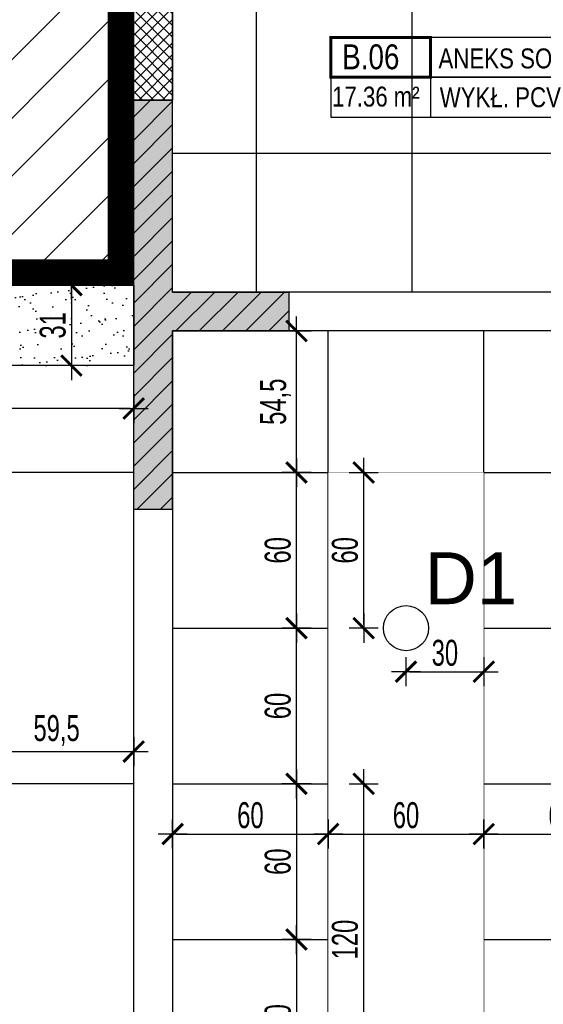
# Model space of a CAD drawing. Header units: millimetres. Extents: x 99331 to 130831, y -7610 to 25890.
# Tile 21 of 101: x 127648 to 127850, y 4120 to 4500. Entities that reach past the tile are written whole.
import ezdxf
from ezdxf.enums import TextEntityAlignment as Align

# ---------------------------------------------------------------- set-up
doc = ezdxf.new("R2010")
doc.units = ezdxf.units.MM
doc.set_wipeout_variables(frame=1)
doc.linetypes.add('DASHED', pattern=[0.75, 0.5, -0.25])
doc.layers.get('DEFPOINTS').update_dxf_attribs({"lineweight": 9})
for name, color, linetype in [('_HSA_HATCH_WYPEŁNIENIA_PRZEGRÓD', 205, 'Continuous'), ('_HSA_OPIS', 43, 'Continuous'), ('_HSA_OŚWIETLENIE', 53, 'Continuous'), ('_HSA_SUFITY_HATCH', 161, 'Continuous'), ('_HSA_SUFITY_OBRYS', 220, 'Continuous'), ('_HSA_SUFITY_PODZIAŁ', 142, 'Continuous'), ('_HSA_WYM_50', 141, 'Continuous'), ('_HSA_ZAKRES_OPRACOWANIA', 213, 'Continuous'), ('_HSA_ŚCIANY_DZIAŁOWE', 6, 'Continuous'), ('_HSA_ŚCIANY_KONSTRUKCYJNE', 3, 'Continuous')]:
    doc.layers.add(name, color=color, linetype=linetype)
doc.layers.add('_HSA_ZAKRES_OPRACOWANIA_HATCH', color=31, linetype='Continuous', transparency=0.5)
doc.styles.add('Arial', font='Arial.ttf')
doc.styles.add('ARIAL_50', font='Arial Narrow.ttf', dxfattribs={"width": 0.8, "height": 10})
doc.styles.get("Standard").update_dxf_attribs({"font": 'Arial.ttf'})
doc.dimstyles.new('WYM_WEWN_50', dxfattribs={"dimscale": 0.7, "dimtxt": 10, "dimasz": 2, "dimexe": 10, "dimexo": 0, "dimgap": 3, "dimtad": 1, "dimdec": 1, "dimrnd": 1e-05, "dimtxsty": 'ARIAL_50', "dimblk": 'Wym-03', "dimcen": 0, "dimdle": 10, "dimse1": 1, "dimse2": 1, "dimclrt": 256, "dimazin": 2, "dimtfac": 1, "dimtdec": 1, "dimtix": 1, "dimtmove": 2, "dimatfit": 0, "dimfxl": 1, "dimtolj": 1, "dimtzin": 0, "dimarcsym": 0})

# ---------------------------------------------------------------- blocks, each defined once
blk = doc.blocks.new('*U7')
blk.add_line((1, 0.4), (1, -0.4))
at = {"const_width": 0.03}
blk.add_lwpolyline([(0, 0), (1, 0), (1, 0.4), (0, 0.4)], close=True, dxfattribs=at)
for points in [[(1, 0), (3, 0), (3, 0.4), (1, 0.4)], [(0, -0.4), (3, -0.4), (3, 0), (0, 0)]]:
    blk.add_lwpolyline(points, close=True)
at = {"style": 'Arial', "width": 0.8}
blk.add_attdef('NR', text='', height=0.25, dxfattribs=at).set_placement((0.4, 0.08), align=Align.CENTER)
for tag, p in [('NAZWA', (1.0793, 0.0887)), ('0000', (0.0304, -0.2909)), ('WYK', (1.0922, -0.3007))]:
    blk.add_attdef(tag, p, '', height=0.2, dxfattribs=at)
blk = doc.blocks.new('BDlux_D1')
blk.add_circle((0, 0), 8.7)
at = {"color": 7, "lineweight": 30, "insert": (7.16, 29.25), "char_height": 20, "attachment_point": 1}
blk.add_mtext_dynamic_manual_height_columns('D1', width=105.3716, gutter_width=1, heights=[0], dxfattribs=at)
blk = doc.blocks.new('Wym-03')
for p, q in [((0, 4), (0, -4)), ((-4, 0), (4, 0))]:
    blk.add_line(p, q)
blk.add_lwpolyline([(-2.83, -2.83, 0.8, 0.8, 0), (2.83, 2.83, 0.05, 0.05, 0)], format="xyseb")
blk = doc.blocks.new('*D310')
at = {"layer": '_HSA_WYM_50', "color": 0, "lineweight": -2, "transparency": 16777216}
blk.add_line((127667.81, 4396.13), (127667.81, 4367.93), dxfattribs=at)
at = {"layer": 'DEFPOINTS', "color": 0, "transparency": 16777216}
for p in [(127691.81, 4397.53), (127667.81, 4366.53), (127691.81, 4366.53)]:
    blk.add_point(p, dxfattribs=at)
at = {"layer": '_HSA_WYM_50', "color": 0, "lineweight": -2, "transparency": 16777216, "xscale": 1.4, "yscale": 1.4, "zscale": 1.4}
for p, rotation in [((127667.81, 4397.53), 90), ((127667.81, 4366.53), 270)]:
    blk.add_blockref('Wym-03', p, dxfattribs=dict(at, rotation=rotation))
at = {"layer": '_HSA_WYM_50', "transparency": 16777216, "insert": (127660.61, 4382.03), "char_height": 10, "attachment_point": 5, "rotation": 90, "style": 'ARIAL_50'}
blk.add_mtext('\\A1;31', dxfattribs=at)
blk = doc.blocks.new('*D322')
at = {"layer": '_HSA_WYM_50', "color": 0, "lineweight": -2, "transparency": 16777216}
blk.add_line((127798.21, 4248.56), (127825.41, 4248.56), dxfattribs=at)
at = {"layer": 'DEFPOINTS', "color": 0, "transparency": 16777216}
for p in [(127796.81, 4265.33), (127826.81, 4265.33), (127826.81, 4248.56)]:
    blk.add_point(p, dxfattribs=at)
at = {"layer": '_HSA_WYM_50', "color": 0, "lineweight": -2, "transparency": 16777216, "xscale": 1.4, "yscale": 1.4, "zscale": 1.4, "rotation": 180}
blk.add_blockref('Wym-03', (127796.81, 4248.56), dxfattribs=at)
at = {"layer": '_HSA_WYM_50', "color": 0, "lineweight": -2, "transparency": 16777216, "xscale": 1.4, "yscale": 1.4, "zscale": 1.4}
blk.add_blockref('Wym-03', (127826.81, 4248.56), dxfattribs=at)
at = {"layer": '_HSA_WYM_50', "transparency": 16777216, "insert": (127811.81, 4255.77), "char_height": 10, "attachment_point": 5, "style": 'ARIAL_50'}
blk.add_mtext('\\A1;30', dxfattribs=at)
blk = doc.blocks.new('*D321')
at = {"layer": '_HSA_WYM_50', "color": 0, "lineweight": -2, "transparency": 16777216}
blk.add_line((127780.49, 4266.73), (127780.49, 4323.93), dxfattribs=at)
at = {"layer": 'DEFPOINTS', "color": 0, "transparency": 16777216}
for p in [(127780.49, 4325.33), (127796.81, 4325.33), (127796.81, 4265.33)]:
    blk.add_point(p, dxfattribs=at)
at = {"layer": '_HSA_WYM_50', "color": 0, "lineweight": -2, "transparency": 16777216, "xscale": 1.4, "yscale": 1.4, "zscale": 1.4}
for p, rotation in [((127780.49, 4325.33), 90), ((127780.49, 4265.33), 270)]:
    blk.add_blockref('Wym-03', p, dxfattribs=dict(at, rotation=rotation))
at = {"layer": '_HSA_WYM_50', "transparency": 16777216, "insert": (127773.29, 4295.33), "char_height": 10, "attachment_point": 5, "rotation": 90, "style": 'ARIAL_50'}
blk.add_mtext('\\A1;60', dxfattribs=at)
blk = doc.blocks.new('*D366')
at = {"layer": '_HSA_WYM_50', "color": 0, "lineweight": -2, "transparency": 16777216}
blk.add_line((127708.21, 4185.99), (127765.41, 4185.99), dxfattribs=at)
at = {"layer": 'DEFPOINTS', "color": 0, "transparency": 16777216}
for p in [(127706.81, 4205.33), (127766.81, 4205.33), (127766.81, 4185.99)]:
    blk.add_point(p, dxfattribs=at)
at = {"layer": '_HSA_WYM_50', "color": 0, "lineweight": -2, "transparency": 16777216, "xscale": 1.4, "yscale": 1.4, "zscale": 1.4, "rotation": 180}
blk.add_blockref('Wym-03', (127706.81, 4185.99), dxfattribs=at)
at = {"layer": '_HSA_WYM_50', "color": 0, "lineweight": -2, "transparency": 16777216, "xscale": 1.4, "yscale": 1.4, "zscale": 1.4}
blk.add_blockref('Wym-03', (127766.81, 4185.99), dxfattribs=at)
at = {"layer": '_HSA_WYM_50', "transparency": 16777216, "insert": (127736.81, 4193.2), "char_height": 10, "attachment_point": 5, "style": 'ARIAL_50'}
blk.add_mtext('\\A1;60', dxfattribs=at)
blk = doc.blocks.new('*D367')
at = {"layer": '_HSA_WYM_50', "color": 0, "lineweight": -2, "transparency": 16777216}
blk.add_line((127768.21, 4185.99), (127825.41, 4185.99), dxfattribs=at)
at = {"layer": 'DEFPOINTS', "color": 0, "transparency": 16777216}
for p in [(127766.81, 4205.33), (127826.81, 4205.33), (127826.81, 4185.99)]:
    blk.add_point(p, dxfattribs=at)
at = {"layer": '_HSA_WYM_50', "color": 0, "lineweight": -2, "transparency": 16777216, "xscale": 1.4, "yscale": 1.4, "zscale": 1.4, "rotation": 180}
blk.add_blockref('Wym-03', (127766.81, 4185.99), dxfattribs=at)
at = {"layer": '_HSA_WYM_50', "color": 0, "lineweight": -2, "transparency": 16777216, "xscale": 1.4, "yscale": 1.4, "zscale": 1.4}
blk.add_blockref('Wym-03', (127826.81, 4185.99), dxfattribs=at)
at = {"layer": '_HSA_WYM_50', "transparency": 16777216, "insert": (127796.81, 4193.2), "char_height": 10, "attachment_point": 5, "style": 'ARIAL_50'}
blk.add_mtext('\\A1;60', dxfattribs=at)
blk = doc.blocks.new('*D368')
at = {"layer": '_HSA_WYM_50', "color": 0, "lineweight": -2, "transparency": 16777216}
blk.add_line((127828.21, 4185.99), (127885.41, 4185.99), dxfattribs=at)
at = {"layer": 'DEFPOINTS', "color": 0, "transparency": 16777216}
for p in [(127826.81, 4205.33), (127886.81, 4205.33), (127886.81, 4185.99)]:
    blk.add_point(p, dxfattribs=at)
at = {"layer": '_HSA_WYM_50', "color": 0, "lineweight": -2, "transparency": 16777216, "xscale": 1.4, "yscale": 1.4, "zscale": 1.4, "rotation": 180}
blk.add_blockref('Wym-03', (127826.81, 4185.99), dxfattribs=at)
at = {"layer": '_HSA_WYM_50', "color": 0, "lineweight": -2, "transparency": 16777216, "xscale": 1.4, "yscale": 1.4, "zscale": 1.4}
blk.add_blockref('Wym-03', (127886.81, 4185.99), dxfattribs=at)
at = {"layer": '_HSA_WYM_50', "transparency": 16777216, "insert": (127856.81, 4193.2), "char_height": 10, "attachment_point": 5, "style": 'ARIAL_50'}
blk.add_mtext('\\A1;60', dxfattribs=at)
blk = doc.blocks.new('*D369')
at = {"layer": '_HSA_WYM_50', "color": 0, "lineweight": -2, "transparency": 16777216}
blk.add_line((127754.59, 4203.93), (127754.59, 4146.73), dxfattribs=at)
at = {"layer": 'DEFPOINTS', "color": 0, "transparency": 16777216}
for p in [(127766.81, 4205.33), (127754.59, 4145.33), (127766.81, 4145.33)]:
    blk.add_point(p, dxfattribs=at)
at = {"layer": '_HSA_WYM_50', "color": 0, "lineweight": -2, "transparency": 16777216, "xscale": 1.4, "yscale": 1.4, "zscale": 1.4}
for p, rotation in [((127754.59, 4205.33), 90), ((127754.59, 4145.33), 270)]:
    blk.add_blockref('Wym-03', p, dxfattribs=dict(at, rotation=rotation))
at = {"layer": '_HSA_WYM_50', "transparency": 16777216, "insert": (127747.39, 4175.33), "char_height": 10, "attachment_point": 5, "rotation": 90, "style": 'ARIAL_50'}
blk.add_mtext('\\A1;60', dxfattribs=at)
blk = doc.blocks.new('*D370')
at = {"layer": '_HSA_WYM_50', "color": 0, "lineweight": -2, "transparency": 16777216}
blk.add_line((127754.59, 4143.93), (127754.59, 4086.73), dxfattribs=at)
at = {"layer": 'DEFPOINTS', "color": 0, "transparency": 16777216}
for p in [(127766.81, 4145.33), (127754.59, 4085.33), (127766.81, 4085.33)]:
    blk.add_point(p, dxfattribs=at)
at = {"layer": '_HSA_WYM_50', "color": 0, "lineweight": -2, "transparency": 16777216, "xscale": 1.4, "yscale": 1.4, "zscale": 1.4}
for p, rotation in [((127754.59, 4145.33), 90), ((127754.59, 4085.33), 270)]:
    blk.add_blockref('Wym-03', p, dxfattribs=dict(at, rotation=rotation))
at = {"layer": '_HSA_WYM_50', "transparency": 16777216, "insert": (127747.39, 4115.33), "char_height": 10, "attachment_point": 5, "rotation": 90, "style": 'ARIAL_50'}
blk.add_mtext('\\A1;60', dxfattribs=at)
blk = doc.blocks.new('*D371')
at = {"layer": '_HSA_WYM_50', "color": 0, "lineweight": -2, "transparency": 16777216}
blk.add_line((127780.49, 4086.73), (127780.49, 4203.93), dxfattribs=at)
at = {"layer": 'DEFPOINTS', "color": 0, "transparency": 16777216}
for p in [(127766.81, 4205.33), (127780.49, 4205.33), (127766.81, 4085.33)]:
    blk.add_point(p, dxfattribs=at)
at = {"layer": '_HSA_WYM_50', "color": 0, "lineweight": -2, "transparency": 16777216, "xscale": 1.4, "yscale": 1.4, "zscale": 1.4}
for p, rotation in [((127780.49, 4205.33), 90), ((127780.49, 4085.33), 270)]:
    blk.add_blockref('Wym-03', p, dxfattribs=dict(at, rotation=rotation))
at = {"layer": '_HSA_WYM_50', "transparency": 16777216, "insert": (127773.29, 4145.33), "char_height": 10, "attachment_point": 5, "rotation": 90, "style": 'ARIAL_50'}
blk.add_mtext('\\A1;120', dxfattribs=at)
blk = doc.blocks.new('*D469')
at = {"layer": '_HSA_WYM_50', "color": 0, "lineweight": -2, "transparency": 16777216}
blk.add_line((127633.73, 4217.78), (127690.41, 4217.78), dxfattribs=at)
at = {"layer": 'DEFPOINTS', "color": 0, "transparency": 16777216}
for p in [(127691.81, 4217.78), (127632.33, 4205.33), (127691.81, 4205.33)]:
    blk.add_point(p, dxfattribs=at)
at = {"layer": '_HSA_WYM_50', "color": 0, "lineweight": -2, "transparency": 16777216, "xscale": 1.4, "yscale": 1.4, "zscale": 1.4, "rotation": 180}
blk.add_blockref('Wym-03', (127632.33, 4217.78), dxfattribs=at)
at = {"layer": '_HSA_WYM_50', "color": 0, "lineweight": -2, "transparency": 16777216, "xscale": 1.4, "yscale": 1.4, "zscale": 1.4}
blk.add_blockref('Wym-03', (127691.81, 4217.78), dxfattribs=at)
at = {"layer": '_HSA_WYM_50', "transparency": 16777216, "insert": (127662.07, 4225.89), "char_height": 10, "attachment_point": 5, "style": 'ARIAL_50'}
blk.add_mtext('\\A1;59,5', dxfattribs=at)
blk = doc.blocks.new('*D470')
at = {"layer": '_HSA_WYM_50', "color": 0, "lineweight": -2, "transparency": 16777216}
blk.add_line((127690.41, 4349.98), (127417.21, 4349.98), dxfattribs=at)
at = {"layer": 'DEFPOINTS', "color": 0, "transparency": 16777216}
for p in [(127415.81, 4366.53), (127691.81, 4366.53), (127415.81, 4349.98)]:
    blk.add_point(p, dxfattribs=at)
at = {"layer": '_HSA_WYM_50', "color": 0, "lineweight": -2, "transparency": 16777216, "xscale": 1.4, "yscale": 1.4, "zscale": 1.4}
for p, rotation in [((127415.81, 4349.98), 180.0000000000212), ((127691.81, 4349.98), 2.118305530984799e-11)]:
    blk.add_blockref('Wym-03', p, dxfattribs=dict(at, rotation=rotation))
at = {"layer": '_HSA_WYM_50', "transparency": 16777216, "insert": (127553.81, 4357.18), "char_height": 10, "attachment_point": 5, "style": 'ARIAL_50'}
blk.add_mtext('\\A1;276', dxfattribs=at)
blk = doc.blocks.new('*D473')
at = {"layer": '_HSA_WYM_50', "color": 0, "lineweight": -2, "transparency": 16777216}
blk.add_line((127754.59, 4206.73), (127754.59, 4263.93), dxfattribs=at)
at = {"layer": 'DEFPOINTS', "color": 0, "transparency": 16777216}
for p in [(127754.59, 4265.33), (127766.81, 4265.33), (127766.81, 4205.33)]:
    blk.add_point(p, dxfattribs=at)
at = {"layer": '_HSA_WYM_50', "color": 0, "lineweight": -2, "transparency": 16777216, "xscale": 1.4, "yscale": 1.4, "zscale": 1.4}
for p, rotation in [((127754.59, 4265.33), 90), ((127754.59, 4205.33), 270)]:
    blk.add_blockref('Wym-03', p, dxfattribs=dict(at, rotation=rotation))
at = {"layer": '_HSA_WYM_50', "transparency": 16777216, "insert": (127747.39, 4235.33), "char_height": 10, "attachment_point": 5, "rotation": 90, "style": 'ARIAL_50'}
blk.add_mtext('\\A1;60', dxfattribs=at)
blk = doc.blocks.new('*D474')
at = {"layer": '_HSA_WYM_50', "color": 0, "lineweight": -2, "transparency": 16777216}
blk.add_line((127754.59, 4266.73), (127754.59, 4323.93), dxfattribs=at)
at = {"layer": 'DEFPOINTS', "color": 0, "transparency": 16777216}
for p in [(127754.59, 4325.33), (127766.81, 4325.33), (127766.81, 4265.33)]:
    blk.add_point(p, dxfattribs=at)
at = {"layer": '_HSA_WYM_50', "color": 0, "lineweight": -2, "transparency": 16777216, "xscale": 1.4, "yscale": 1.4, "zscale": 1.4}
for p, rotation in [((127754.59, 4325.33), 90), ((127754.59, 4265.33), 270)]:
    blk.add_blockref('Wym-03', p, dxfattribs=dict(at, rotation=rotation))
at = {"layer": '_HSA_WYM_50', "transparency": 16777216, "insert": (127747.39, 4295.33), "char_height": 10, "attachment_point": 5, "rotation": 90, "style": 'ARIAL_50'}
blk.add_mtext('\\A1;60', dxfattribs=at)
blk = doc.blocks.new('*D475')
at = {"layer": '_HSA_WYM_50', "color": 0, "lineweight": -2, "transparency": 16777216}
blk.add_line((127754.59, 4326.73), (127754.59, 4378.48), dxfattribs=at)
at = {"layer": 'DEFPOINTS', "color": 0, "transparency": 16777216}
for p in [(127754.59, 4379.88), (127766.81, 4379.88), (127766.81, 4325.33)]:
    blk.add_point(p, dxfattribs=at)
at = {"layer": '_HSA_WYM_50', "color": 0, "lineweight": -2, "transparency": 16777216, "xscale": 1.4, "yscale": 1.4, "zscale": 1.4}
for p, rotation in [((127754.59, 4379.88), 90), ((127754.59, 4325.33), 270)]:
    blk.add_blockref('Wym-03', p, dxfattribs=dict(at, rotation=rotation))
at = {"layer": '_HSA_WYM_50', "transparency": 16777216, "insert": (127746.5, 4352.6), "char_height": 10, "attachment_point": 5, "rotation": 90, "style": 'ARIAL_50'}
blk.add_mtext('\\A1;54,5', dxfattribs=at)

msp = doc.modelspace()

# ---------------------------------------------------------------- hatches: boundary and pattern name
at = {"layer": '_HSA_HATCH_WYPEŁNIENIA_PRZEGRÓD'}
h = msp.add_hatch(dxfattribs=at)
h.set_pattern_fill('ANSI37', color=256)
h.set_pattern_definition([(45, (40000, -17000), (-2.24506403, 2.24506403), []), (135, (40000, -17000), (-2.24506403, -2.24506403), [])])
h.paths.add_polyline_path([(127691.81, 4568.86), (127706.81, 4568.86), (127706.81, 4468.86), (127691.81, 4468.86)])
at = {"layer": '_HSA_HATCH_WYPEŁNIENIA_PRZEGRÓD', "true_color": 0x969696}
h = msp.add_hatch(color=252, dxfattribs=at)
h.paths.add_polyline_path([(127908.74, 4358.65), (127928.74, 4358.65), (127928.74, 4344.65), (127908.74, 4344.65)], flags=16)
h.paths.add_polyline_path([(127908.74, 4316.2), (127928.74, 4316.2), (127928.74, 4302.2), (127908.74, 4302.2)], flags=16)
h.paths.add_polyline_path([(128313.81, 4127.88), (127901.81, 4127.88), (127901.81, 4195.11), (127886.81, 4195.11), (127886.81, 4074.05), (127901.81, 4074.05), (127901.81, 4112.88), (128313.81, 4112.88)])
h.paths.add_polyline_path([(127908.74, 3911.72), (127908.74, 3925.72), (127928.74, 3925.72), (127928.74, 3911.72)], flags=16)
h.paths.add_polyline_path([(127905.74, 3412), (127925.74, 3412), (127925.74, 3398), (127925.74, 3380.88), (128313.81, 3380.88), (128313.81, 3394.88), (127928.84, 3394.88), (127928.84, 3455.93), (127901.81, 3455.93), (127901.81, 3470.05), (127886.81, 3470.05), (127886.81, 3362.05), (127901.81, 3362.05), (127901.81, 3380.88), (127905.74, 3380.88), (127905.74, 3398)])
h.paths.add_polyline_path([(127905.74, 3419.22), (127905.74, 3433.22), (127925.74, 3433.22), (127925.74, 3419.22)], flags=16)
h.paths.add_polyline_path([(127706.81, 3039.88), (127706.81, 3024.88)])
h.paths.add_polyline_path([(127886.81, 3835.05), (127901.81, 3835.05), (127901.81, 3872.38), (127908.74, 3872.38), (127908.74, 3890.5), (127908.74, 3904.5), (127928.74, 3904.5), (127928.74, 3890.5), (127928.74, 3872.38), (128313.81, 3872.38), (128313.81, 3888.38), (127931.84, 3888.38), (127931.84, 3943.43), (127901.81, 3943.43), (127901.81, 3963.05), (127886.81, 3963.05)])
h.paths.add_polyline_path([(127853.81, 4394.88), (127853.81, 4379.88), (127886.81, 4379.88), (127886.81, 4337.42), (127908.74, 4337.42), (127928.74, 4337.42), (127928.74, 4323.42), (127908.74, 4323.42), (127886.81, 4323.42), (127886.81, 4297.11), (127934.49, 4297.11), (127934.49, 4379.88), (128263.81, 4379.88), (128263.81, 4394.88), (127928.74, 4394.88), (127928.74, 4379.88), (127928.74, 4365.88), (127908.74, 4365.88), (127908.74, 4379.88), (127908.74, 4394.88)])
h.paths.add_polyline_path([(127751.81, 4379.88), (127751.81, 4394.88), (127706.81, 4394.88), (127706.81, 4468.86), (127691.81, 4468.86), (127691.81, 4311.14), (127706.81, 4311.14), (127706.81, 4379.88)])
h.paths.add_polyline_path([(127901.81, 3124.42), (127901.81, 3238.88), (127886.81, 3238.88), (127886.81, 3124.42)])
h.paths.add_polyline_path([(127901.81, 3589.05), (127901.81, 3733.05), (127886.81, 3733.05), (127886.81, 3589.05)])
h.paths.add_polyline_path([(127886.81, 2911.42), (127926.81, 2911.42), (127926.81, 2935.95), (127916.48, 2935.95), (127896.48, 2935.95), (127896.48, 2949.95), (127916.48, 2949.95), (127926.81, 2949.95), (127926.81, 2975.26), (127907.81, 2975.26), (127907.81, 3039.88), (127886.81, 3039.88), (127886.92, 3024.88), (127886.81, 3024.88), (127886.81, 2969.6), (127896.48, 2969.6), (127916.48, 2969.6), (127916.48, 2955.6), (127896.48, 2955.6), (127886.81, 2955.6), (127886.81, 2928.37), (127896.48, 2928.37), (127916.48, 2928.37), (127916.48, 2914.37), (127896.48, 2914.37), (127886.81, 2914.37)])
h.paths.add_polyline_path([(128023.81, 2891.42), (128059.54, 2891.42), (128059.54, 2896.42), (128313.81, 2896.42), (128313.81, 2891.42), (128358.19, 2891.42), (128358.19, 2931.42), (128343.19, 2931.42), (128343.19, 2936.42), (128313.81, 2936.42), (128313.81, 2911.42), (128023.81, 2911.42)])
h.paths.add_polyline_path([(128030.4, 2891.42), (128050.4, 2891.42), (128050.4, 2892.85), (128030.4, 2892.85)], flags=17)
h.paths.add_polyline_path([(127907.81, 2891.42), (127919.81, 2891.42), (127919.81, 2896.42), (127907.81, 2896.42)])
h.paths.add_polyline_path([(127789.81, 2891.42), (127801.81, 2891.42), (127801.81, 2896.42), (127789.81, 2896.42)])
at = {"layer": '_HSA_HATCH_WYPEŁNIENIA_PRZEGRÓD'}
h = msp.add_hatch(dxfattribs=at)
h.set_pattern_fill('ANSI31', color=256, scale=2, style=0)
h.set_pattern_definition([(45, (40000, -17000), (-4.49012806, 4.49012806), [])])
h.paths.add_polyline_path([(127706.81, 4311.14), (127706.81, 4379.88), (127751.81, 4379.88), (127751.81, 4394.88), (127706.81, 4394.88), (127706.81, 4468.86), (127691.81, 4468.86), (127691.81, 4311.14)])
at = {"layer": '_HSA_SUFITY_HATCH'}
h = msp.add_hatch(dxfattribs=at)
h.set_pattern_fill('AR-SAND', color=256, scale=0.2)
h.set_pattern_definition([(37.5, (4439.378, -1292.308), (-0.32000626, 9.78826475), [0, -7.7216, 0, -8.636, 0, -8.255]), (7.5, (4439.378, -1292.308), (8.9904657, 14.336502), [0, -4.1656, 0, -6.9596, 0, -2.667]), (327.5, (4433.13, -1292.308), (15.8198474, 0.0287437), [0, -2.54, 0, -9.144, 0, -11.938]), (317.5, (4433.13, -1292.308), (15.271129, 4.4585865), [0, -1.27, 0, -5.9944, 0, -6.858])])
h.paths.add_polyline_path([(127415.81, 4397.53), (127691.81, 4397.53), (127691.81, 4366.53), (127415.81, 4366.53)])
at = {"layer": '_HSA_SUFITY_PODZIAŁ', "linetype": 'Continuous'}
h = msp.add_hatch(dxfattribs=at)
h.set_pattern_fill('_USER', color=256, scale=60, double=1, pattern_type=0)
h.set_pattern_definition([(0, (128099.16, 4508.376), (0, 60), []), (90, (128099.16, 4508.376), (-60, 4e-15), [])])
h.paths.add_polyline_path([(127706.81, 4621.88), (128313.81, 4621.88), (128313.81, 4406.25), (128263.81, 4406.25), (128263.81, 4394.88), (127706.81, 4394.88)])
h = msp.add_hatch(dxfattribs=at)
h.set_pattern_fill('_USER', color=256, scale=60, double=1, pattern_type=0)
h.set_pattern_definition([(0, (127706.81, 4325.33), (0, 60), []), (90, (127706.81, 4325.33), (-60, 4e-15), [])])
h.paths.add_polyline_path([(127706.81, 3238.88), (127886.81, 3238.88), (127886.81, 4379.88), (127706.81, 4379.88)])
at = {"layer": '_HSA_SUFITY_PODZIAŁ', "transparency": 33554687}
h = msp.add_hatch(dxfattribs=at)
h.set_pattern_fill('_USER', color=256, scale=60, angle=90, pattern_type=0)
h.set_pattern_definition([(90, (126792.325, 4207.33), (-60, 4e-15), [])])
h.paths.add_polyline_path([(127691.81, 4366.53), (127374.81, 4366.53), (127374.81, 4370.53), (126792.33, 4370.53), (126792.33, 4044.14), (127691.81, 4044.14)])
h = msp.add_hatch(dxfattribs=at)
h.set_pattern_fill('_USER', color=256, scale=120, pattern_type=0)
h.set_pattern_definition([(0, (127691.81, 4205.33), (0, 120), [])])
h.paths.add_polyline_path([(127691.81, 4366.53), (127374.81, 4366.53), (127374.81, 4370.53), (126792.33, 4370.53), (126792.33, 4044.14), (127691.81, 4044.14)])

# ---------------------------------------------------------------- linework, layer by layer
at = {"layer": '_HSA_SUFITY_OBRYS'}
for points in [[(127706.81, 4621.88), (128313.81, 4621.88), (128313.81, 4406.25), (128263.81, 4406.25), (128263.81, 4394.88), (127706.81, 4394.88)], [(127415.81, 4397.53), (127691.81, 4397.53), (127691.81, 4366.53), (127415.81, 4366.53)], [(127691.81, 4366.53), (127374.81, 4366.53), (127374.81, 4370.53), (126792.33, 4370.53), (126792.33, 4044.14), (127691.81, 4044.14)]]:
    msp.add_lwpolyline(points, close=True, dxfattribs=at)
at = {"layer": '_HSA_ZAKRES_OPRACOWANIA', "linetype": 'DASHED', "ltscale": 60, "const_width": 10}
msp.add_lwpolyline([(126601.39, 4360.53), (126749.33, 4360.53), (126749.33, 4395.53), (126784.33, 4395.53), (126784.33, 4411.25), (126844.33, 4411.25), (126844.33, 4402.53), (127686.81, 4402.53), (127686.81, 4701.88), (128440.02, 4701.88)], dxfattribs=at)
at = {"layer": '_HSA_ŚCIANY_DZIAŁOWE'}
for p, q in [((127691.81, 4468.86), (127706.81, 4468.86)), ((127691.81, 4311.14), (127691.81, 4468.86)), ((127706.81, 4394.88), (127706.81, 4468.86)), ((127706.81, 4394.88), (127751.81, 4394.88)), ((127706.81, 4379.88), (127751.81, 4379.88)), ((127706.81, 4311.14), (127706.81, 4379.88)), ((127691.81, 4311.14), (127706.81, 4311.14))]:
    msp.add_line(p, q, dxfattribs=at)
msp.add_lwpolyline([(127751.81, 4379.88), (127751.81, 4394.88)], dxfattribs=at)
at = {"layer": '_HSA_ŚCIANY_KONSTRUKCYJNE'}
msp.add_lwpolyline([(127691.81, 4568.86), (127706.81, 4568.86), (127706.81, 4468.86), (127691.81, 4468.86)], close=True, dxfattribs=at)

# ---------------------------------------------------------------- block references
at = {"layer": '_HSA_OPIS'}
ref = msp.add_blockref('*U7', (127767.88, 4477.65), dxfattribs=dict(at, xscale=38.4, yscale=38.4, zscale=38.4))
ref.add_attrib('NR', 'B.06', dxfattribs={"layer": '0', "height": 9.6, "style": 'Arial', "width": 0.8}).set_placement((127783.24, 4480.72), align=Align.CENTER)
ref.add_attrib('NAZWA', 'ANEKS SOCJAL.', (127809.33, 4481.06), dxfattribs={"layer": '0', "height": 7.68, "style": 'Arial', "width": 0.8})
ref.add_attrib('POW', '17.36', dxfattribs={"layer": '0', "height": 7.68, "style": 'Arial', "width": 0.8}).set_placement((127789.76, 4466.35), align=Align.RIGHT)
ref.add_attrib('M2', 'm²', dxfattribs={"layer": '0', "height": 7.68, "style": 'Arial', "width": 0.8}).set_placement((127802.05, 4466.35), align=Align.RIGHT)
ref.add_attrib('WYK', 'WYKŁ. PCV', (127809.82, 4466.1), dxfattribs={"layer": '0', "height": 7.68, "style": 'Arial', "width": 0.8})

# ---------------------------------------------------------------- dimensions: what is measured, and where the dimension line sits
at = {"layer": '_HSA_WYM_50'}
for p1, p2, distance, picture, middle in [((127691.81, 4397.53), (127691.81, 4366.53), -24, '*D310', (127660.61, 4382.03)), ((127691.81, 4366.53), (127415.81, 4366.53), 16.55, '*D470', (127553.81, 4357.18))]:
    dim = msp.add_aligned_dim(p1=p1, p2=p2, distance=distance, dimstyle='WYM_WEWN_50', dxfattribs=at)
    dim.commit()
    dim.dimension.update_dxf_attribs({"geometry": picture, "text_midpoint": middle})
dim = msp.add_linear_dim(base=(127691.81, 4217.78), p1=(127632.33, 4205.33), p2=(127691.81, 4205.33), angle=180, dimstyle='WYM_WEWN_50', dxfattribs=at)
dim.commit()
dim.dimension.update_dxf_attribs({"geometry": '*D469', "text_midpoint": (127662.07, 4225.89)})

# ---------------------------------------------------------------- next in the draw order: wipeouts: each hides what was drawn before it
at = {"linetype": 'Continuous'}
msp.add_wipeout([(127766.81, 4325.33), (127826.81, 4325.33), (127826.81, 4205.33), (127766.81, 4205.33)], dxfattribs=at).dxf.layer = '_HSA_SUFITY_PODZIAŁ'

# ---------------------------------------------------------------- next in the draw order: block references
at = {"layer": '_HSA_OŚWIETLENIE'}
msp.add_blockref('BDlux_D1', (127796.81, 4265.33), dxfattribs=at)

# ---------------------------------------------------------------- next in the draw order: dimensions: what is measured, and where the dimension line sits
at = {"layer": '_HSA_WYM_50'}
for base, p1, p2, picture, middle in [((127754.5915, 4379.8757), (127766.8111, 4325.333), (127766.8111, 4379.8757), '*D475', (127746.5024, 4352.6043)), ((127754.59, 4325.33), (127766.81, 4265.33), (127766.81, 4325.33), '*D474', (127747.39, 4295.33))]:
    dim = msp.add_linear_dim(base=base, p1=p1, p2=p2, angle=90, dimstyle='WYM_WEWN_50', dxfattribs=at)
    dim.commit()
    dim.dimension.update_dxf_attribs({"geometry": picture, "text_midpoint": middle})
for p2, distance, picture, middle in [((127796.81, 4325.33), 16.32, '*D321', (127773.29, 4295.33)), ((127826.81, 4265.33), -16.77, '*D322', (127811.81, 4255.77))]:
    dim = msp.add_aligned_dim(p1=(127796.81, 4265.33), p2=p2, distance=distance, dimstyle='WYM_WEWN_50', dxfattribs=at)
    dim.commit()
    dim.dimension.update_dxf_attribs({"geometry": picture, "text_midpoint": middle})

# ---------------------------------------------------------------- next in the draw order: wipeouts: each hides what was drawn before it
at = {"linetype": 'Continuous'}
msp.add_wipeout([(127766.81, 4205.33), (127826.81, 4205.33), (127826.81, 4085.33), (127766.81, 4085.33)], dxfattribs=at).dxf.layer = '_HSA_SUFITY_PODZIAŁ'

# ---------------------------------------------------------------- next in the draw order: hatches: boundary and pattern name
at = {"layer": '_HSA_ZAKRES_OPRACOWANIA_HATCH', "linetype": 'Continuous', "lineweight": 0}
h = msp.add_hatch(dxfattribs=at)
h.set_pattern_fill('ANSI31', color=256, scale=5, style=0)
h.set_pattern_definition([(45, (3403.783, -17000), (-11.2253202, 11.2253202), [])])
h.paths.add_polyline_path([(128358.19, 4738.73), (126601.39, 4738.73), (126601.39, 4360.53), (126749.33, 4360.53), (126749.33, 4395.53), (126784.33, 4395.53), (126784.33, 4411.25), (126844.33, 4411.25), (126844.33, 4402.53), (127686.81, 4402.53), (127686.81, 4701.88), (128358.19, 4701.88)])
h.paths.add_polyline_path([(126739.33, 2854.57), (128358.19, 2854.57), (128358.19, 2891.42), (127683.81, 2891.42), (127683.81, 3057.14), (127686.81, 3526.14), (127389.33, 3526.14), (127389.33, 3759.14), (126739.33, 3759.14)])

# ---------------------------------------------------------------- next in the draw order: linework, layer by layer
at = {"layer": '_HSA_SUFITY_OBRYS'}
msp.add_lwpolyline([(127706.81, 3238.88), (127886.81, 3238.88), (127886.81, 4379.88), (127706.81, 4379.88)], close=True, dxfattribs=at)

# ---------------------------------------------------------------- next in the draw order: dimensions: what is measured, and where the dimension line sits
at = {"layer": '_HSA_WYM_50'}
for base, p1, p2, angle, picture, middle in [((127754.59, 4265.33), (127766.81, 4205.33), (127766.81, 4265.33), 90, '*D473', (127747.39, 4235.33)), ((127826.81, 4185.99), (127766.81, 4205.33), (127826.81, 4205.33), 180, '*D367', (127796.81, 4193.2)), ((127886.81, 4185.99), (127826.81, 4205.33), (127886.81, 4205.33), 180, '*D368', (127856.81, 4193.2))]:
    dim = msp.add_linear_dim(base=base, p1=p1, p2=p2, angle=angle, dimstyle='WYM_WEWN_50', dxfattribs=at)
    dim.commit()
    dim.dimension.update_dxf_attribs({"geometry": picture, "text_midpoint": middle})
for p1, p2, distance, picture, middle in [((127766.81, 4205.33), (127766.81, 4145.33), -12.22, '*D369', (127747.39, 4175.33)), ((127766.81, 4085.33), (127766.81, 4205.33), -13.68, '*D371', (127773.29, 4145.33)), ((127706.81, 4205.33), (127766.81, 4205.33), -19.34, '*D366', (127736.81, 4193.2)), ((127766.81, 4145.33), (127766.81, 4085.33), -12.22, '*D370', (127747.39, 4115.33))]:
    dim = msp.add_aligned_dim(p1=p1, p2=p2, distance=distance, dimstyle='WYM_WEWN_50', dxfattribs=at)
    dim.commit()
    dim.dimension.update_dxf_attribs({"geometry": picture, "text_midpoint": middle})

doc.saveas('drawing.dxf')
